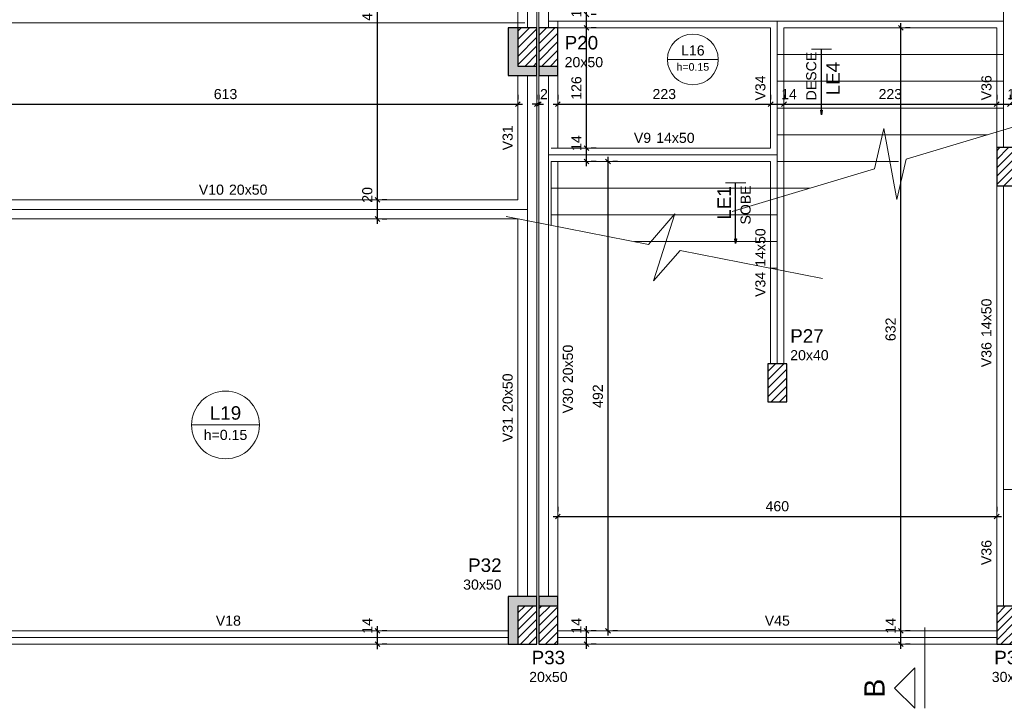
# Model space of a CAD drawing. Header units: millimetres. Extents: x 10 to 1250, y -62 to 528.
# Tile 110 of 193: x 113 to 134, y 161 to 175. Entities that reach past the tile are written whole.
import ezdxf

# ---------------------------------------------------------------- set-up
doc = ezdxf.new("R2010")
doc.units = ezdxf.units.MM
doc.header["$LTSCALE"] = 0.05
doc.linetypes.add('DOT', pattern=[6.35, 0, -6.35])
for name, color, linetype, lineweight in [('FO-Cargas de parede', 15, 'Continuous', 5), ('FO-Cortes', 9, 'Continuous', 5), ('FO-Cotas', 5, 'Continuous', 5), ('FO-Eixos', 5, 'Continuous', 5), ('FO-Hachura pilar que morre', 106, 'Continuous', 5), ('FO-Hachura pilar que passa', 19, 'Continuous', 5), ('FO-Hachuras das lajes', 1, 'Continuous', 20), ('FO-Pilares', 4, 'Continuous', 30), ('FO-Textos das lajes', 3, 'Continuous', 20), ('FO-Textos das vigas', 7, 'Continuous', 5), ('FO-Textos dos pilares', 7, 'Continuous', 5), ('FO-Vigas', 7, 'Continuous', 5)]:
    doc.layers.add(name, color=color, linetype=linetype, lineweight=lineweight)
doc.styles.add('Arial', font='arial.ttf')
doc.styles.get("Standard").update_dxf_attribs({"font": 'arial.ttf'})
doc.dimstyles.get("Standard").update_dxf_attribs({"dimtxt": 0.18, "dimasz": 0.18, "dimexe": 0.18, "dimexo": 0.0625, "dimgap": 0.1, "dimtad": 1, "dimzin": 0, "dimdsep": 46, "dimtxsty": 'Standard', "dimblk": 'OBLIQUE', "dimcen": 0.1, "dimadec": 0, "dimazin": 0, "dimtfac": 1, "dimtofl": 0, "dimtmove": 0, "dimatfit": 3, "dimldrblk": 'OBLIQUE', "dimfxl": 1, "dimtolj": 1, "dimtzin": 0, "dimarcsym": 1})
doc.dimstyles.new('UM_50.000000', dxfattribs={"dimtxt": 0.18, "dimasz": 0.1, "dimexe": 0.1, "dimexo": 0.2, "dimgap": 0.1, "dimtad": 1, "dimdec": 1, "dimlfac": 50, "dimzin": 0, "dimdsep": 46, "dimtxsty": 'Standard', "dimblk": 'OBLIQUE', "dimcen": 0.09, "dimdle": 0.1, "dimadec": 1, "dimazin": 2, "dimtfac": 1, "dimtdec": 1, "dimtofl": 0, "dimtmove": 0, "dimatfit": 3, "dimldrblk": 'OBLIQUE', "dimfxl": 1, "dimtolj": 1, "dimarcsym": 1})
pattern_1 = [(45, (51.72355, 266.28175), (-0.08838835, 0.08838835), [])]

# ---------------------------------------------------------------- blocks, each defined once
blk = doc.blocks.new('_Oblique')
at = {"color": 0, "linetype": 'ByBlock', "lineweight": -2}
blk.add_line((-0.5, -0.5), (0.5, 0.5), dxfattribs=at)
blk = doc.blocks.new('*D364')
at = {"layer": 'Defpoints', "color": 0, "transparency": 16777216}
for p in [(124.317, 164.697), (133.517, 164.697), (133.517, 164.697)]:
    blk.add_point(p, dxfattribs=at)
at = {"layer": 'FO-Cotas', "color": 0, "lineweight": -2, "transparency": 16777216}
for p, q in [((124.317, 164.897), (124.317, 164.797)), ((133.517, 164.897), (133.517, 164.797)), ((124.217, 164.697), (133.617, 164.697))]:
    blk.add_line(p, q, dxfattribs=at)
at = {"layer": 'FO-Cotas', "color": 0, "lineweight": -2, "transparency": 16777216, "xscale": 0.1, "yscale": 0.1, "zscale": 0.1, "rotation": 180}
blk.add_blockref('_Oblique', (124.317, 164.697), dxfattribs=at)
at = {"layer": 'FO-Cotas', "color": 0, "lineweight": -2, "transparency": 16777216, "xscale": 0.1, "yscale": 0.1, "zscale": 0.1}
blk.add_blockref('_Oblique', (133.517, 164.697), dxfattribs=at)
at = {"layer": 'FO-Cotas', "transparency": 16777216, "insert": (128.917, 164.909), "char_height": 0.2118, "attachment_point": 5, "rotation": 0.0057, "style": 'Arial'}
blk.add_mtext('\\A1;460', dxfattribs=at)
blk = doc.blocks.new('*D382')
at = {"layer": 'Defpoints', "color": 0, "transparency": 16777216}
for p in [(111.217, 173.337), (123.477, 173.337), (123.477, 173.337)]:
    blk.add_point(p, dxfattribs=at)
at = {"layer": 'FO-Cotas', "color": 0, "lineweight": -2, "transparency": 16777216}
for p, q in [((111.217, 173.537), (111.217, 173.437)), ((123.477, 173.537), (123.477, 173.437)), ((111.117, 173.337), (123.577, 173.337))]:
    blk.add_line(p, q, dxfattribs=at)
at = {"layer": 'FO-Cotas', "color": 0, "lineweight": -2, "transparency": 16777216, "xscale": 0.1, "yscale": 0.1, "zscale": 0.1, "rotation": 180}
blk.add_blockref('_Oblique', (111.217, 173.337), dxfattribs=at)
at = {"layer": 'FO-Cotas', "color": 0, "lineweight": -2, "transparency": 16777216, "xscale": 0.1, "yscale": 0.1, "zscale": 0.1}
blk.add_blockref('_Oblique', (123.477, 173.337), dxfattribs=at)
at = {"layer": 'FO-Cotas', "transparency": 16777216, "insert": (117.347, 173.549), "char_height": 0.2118, "attachment_point": 5, "rotation": 0.0057, "style": 'Arial'}
blk.add_mtext('\\A1;613', dxfattribs=at)
blk = doc.blocks.new('*D383')
at = {"layer": 'Defpoints', "color": 0, "transparency": 16777216}
for p in [(123.877, 173.337), (123.917, 173.337), (123.917, 173.337)]:
    blk.add_point(p, dxfattribs=at)
at = {"layer": 'FO-Cotas', "color": 0, "lineweight": -2, "transparency": 16777216}
for p, q in [((123.877, 173.537), (123.877, 173.437)), ((123.917, 173.537), (123.917, 173.437)), ((123.877, 173.337), (123.777, 173.337)), ((123.917, 173.337), (124.017, 173.337))]:
    blk.add_line(p, q, dxfattribs=at)
at = {"layer": 'FO-Cotas', "color": 0, "lineweight": -2, "transparency": 16777216, "xscale": 0.1, "yscale": 0.1, "zscale": 0.1}
blk.add_blockref('_Oblique', (123.877, 173.337), dxfattribs=at)
at = {"layer": 'FO-Cotas', "color": 0, "lineweight": -2, "transparency": 16777216, "xscale": 0.1, "yscale": 0.1, "zscale": 0.1, "rotation": 180}
blk.add_blockref('_Oblique', (123.917, 173.337), dxfattribs=at)
at = {"layer": 'FO-Cotas', "transparency": 16777216, "insert": (124.023, 173.549), "char_height": 0.2118, "attachment_point": 5, "rotation": 0.0057, "style": 'Arial'}
blk.add_mtext('\\A1;2', dxfattribs=at)
blk = doc.blocks.new('*D384')
at = {"layer": 'Defpoints', "color": 0, "transparency": 16777216}
for p in [(124.317, 173.337), (128.777, 173.337), (128.777, 173.337)]:
    blk.add_point(p, dxfattribs=at)
at = {"layer": 'FO-Cotas', "color": 0, "lineweight": -2, "transparency": 16777216}
for p, q in [((124.317, 173.537), (124.317, 173.437)), ((128.777, 173.537), (128.777, 173.437)), ((124.217, 173.337), (128.877, 173.337))]:
    blk.add_line(p, q, dxfattribs=at)
at = {"layer": 'FO-Cotas', "color": 0, "lineweight": -2, "transparency": 16777216, "xscale": 0.1, "yscale": 0.1, "zscale": 0.1, "rotation": 180}
blk.add_blockref('_Oblique', (124.317, 173.337), dxfattribs=at)
at = {"layer": 'FO-Cotas', "color": 0, "lineweight": -2, "transparency": 16777216, "xscale": 0.1, "yscale": 0.1, "zscale": 0.1}
blk.add_blockref('_Oblique', (128.777, 173.337), dxfattribs=at)
at = {"layer": 'FO-Cotas', "transparency": 16777216, "insert": (126.547, 173.549), "char_height": 0.2118, "attachment_point": 5, "rotation": 0.0057, "style": 'Arial'}
blk.add_mtext('\\A1;223', dxfattribs=at)
blk = doc.blocks.new('*D385')
at = {"layer": 'Defpoints', "color": 0, "transparency": 16777216}
for p in [(128.777, 173.337), (129.057, 173.337), (129.057, 173.337)]:
    blk.add_point(p, dxfattribs=at)
at = {"layer": 'FO-Cotas', "color": 0, "lineweight": -2, "transparency": 16777216}
for p, q in [((128.777, 173.537), (128.777, 173.437)), ((129.057, 173.537), (129.057, 173.437)), ((128.677, 173.337), (129.157, 173.337))]:
    blk.add_line(p, q, dxfattribs=at)
at = {"layer": 'FO-Cotas', "color": 0, "lineweight": -2, "transparency": 16777216, "xscale": 0.1, "yscale": 0.1, "zscale": 0.1, "rotation": 180}
blk.add_blockref('_Oblique', (128.777, 173.337), dxfattribs=at)
at = {"layer": 'FO-Cotas', "color": 0, "lineweight": -2, "transparency": 16777216, "xscale": 0.1, "yscale": 0.1, "zscale": 0.1}
blk.add_blockref('_Oblique', (129.057, 173.337), dxfattribs=at)
at = {"layer": 'FO-Cotas', "transparency": 16777216, "insert": (129.163, 173.549), "char_height": 0.2118, "attachment_point": 5, "rotation": 0.0057, "style": 'Arial'}
blk.add_mtext('\\A1;14', dxfattribs=at)
blk = doc.blocks.new('*D386')
at = {"layer": 'Defpoints', "color": 0, "transparency": 16777216}
for p in [(129.057, 173.337), (133.517, 173.337), (133.517, 173.337)]:
    blk.add_point(p, dxfattribs=at)
at = {"layer": 'FO-Cotas', "color": 0, "lineweight": -2, "transparency": 16777216}
for p, q in [((129.057, 173.537), (129.057, 173.437)), ((133.517, 173.537), (133.517, 173.437)), ((128.957, 173.337), (133.617, 173.337))]:
    blk.add_line(p, q, dxfattribs=at)
at = {"layer": 'FO-Cotas', "color": 0, "lineweight": -2, "transparency": 16777216, "xscale": 0.1, "yscale": 0.1, "zscale": 0.1, "rotation": 180}
blk.add_blockref('_Oblique', (129.057, 173.337), dxfattribs=at)
at = {"layer": 'FO-Cotas', "color": 0, "lineweight": -2, "transparency": 16777216, "xscale": 0.1, "yscale": 0.1, "zscale": 0.1}
blk.add_blockref('_Oblique', (133.517, 173.337), dxfattribs=at)
at = {"layer": 'FO-Cotas', "transparency": 16777216, "insert": (131.287, 173.549), "char_height": 0.2118, "attachment_point": 5, "rotation": 0.0057, "style": 'Arial'}
blk.add_mtext('\\A1;223', dxfattribs=at)
blk = doc.blocks.new('*D387')
at = {"layer": 'Defpoints', "color": 0, "transparency": 16777216}
for p in [(133.517, 173.337), (133.797, 173.337), (133.797, 173.337)]:
    blk.add_point(p, dxfattribs=at)
at = {"layer": 'FO-Cotas', "color": 0, "lineweight": -2, "transparency": 16777216}
for p, q in [((133.517, 173.537), (133.517, 173.437)), ((133.797, 173.537), (133.797, 173.437)), ((133.417, 173.337), (133.897, 173.337))]:
    blk.add_line(p, q, dxfattribs=at)
at = {"layer": 'FO-Cotas', "color": 0, "lineweight": -2, "transparency": 16777216, "xscale": 0.1, "yscale": 0.1, "zscale": 0.1, "rotation": 180}
blk.add_blockref('_Oblique', (133.517, 173.337), dxfattribs=at)
at = {"layer": 'FO-Cotas', "color": 0, "lineweight": -2, "transparency": 16777216, "xscale": 0.1, "yscale": 0.1, "zscale": 0.1}
blk.add_blockref('_Oblique', (133.797, 173.337), dxfattribs=at)
at = {"layer": 'FO-Cotas', "transparency": 16777216, "insert": (133.903, 173.549), "char_height": 0.2118, "attachment_point": 5, "rotation": 0.0057, "style": 'Arial'}
blk.add_mtext('\\A1;14', dxfattribs=at)
blk = doc.blocks.new('*D346')
at = {"layer": 'Defpoints', "color": 0, "transparency": 16777216}
for p in [(120.532, 162.297), (120.532, 162.297), (120.532, 162.017)]:
    blk.add_point(p, dxfattribs=at)
at = {"layer": 'FO-Cotas', "color": 0, "lineweight": -2, "transparency": 16777216}
for p, q in [((120.532, 161.917), (120.532, 162.397)), ((120.732, 162.297), (120.632, 162.297)), ((120.732, 162.017), (120.632, 162.017))]:
    blk.add_line(p, q, dxfattribs=at)
at = {"layer": 'FO-Cotas', "color": 0, "lineweight": -2, "transparency": 16777216, "xscale": 0.1, "yscale": 0.1, "zscale": 0.1}
for p, rotation in [((120.532, 162.297), 90), ((120.532, 162.017), 270)]:
    blk.add_blockref('_Oblique', p, dxfattribs=dict(at, rotation=rotation))
at = {"layer": 'FO-Cotas', "transparency": 16777216, "insert": (120.32, 162.403), "char_height": 0.2118, "attachment_point": 5, "rotation": 90, "style": 'Arial'}
blk.add_mtext('\\A1;14', dxfattribs=at)
blk = doc.blocks.new('*D347')
at = {"layer": 'Defpoints', "color": 0, "transparency": 16777216}
for p in [(120.532, 171.331), (120.532, 171.331), (120.532, 170.931)]:
    blk.add_point(p, dxfattribs=at)
at = {"layer": 'FO-Cotas', "color": 0, "lineweight": -2, "transparency": 16777216}
for p, q in [((120.532, 170.831), (120.532, 171.431)), ((120.732, 171.331), (120.632, 171.331)), ((120.732, 170.931), (120.632, 170.931))]:
    blk.add_line(p, q, dxfattribs=at)
at = {"layer": 'FO-Cotas', "color": 0, "lineweight": -2, "transparency": 16777216, "xscale": 0.1, "yscale": 0.1, "zscale": 0.1}
for p, rotation in [((120.532, 171.331), 90), ((120.532, 170.931), 270)]:
    blk.add_blockref('_Oblique', p, dxfattribs=dict(at, rotation=rotation))
at = {"layer": 'FO-Cotas', "transparency": 16777216, "insert": (120.32, 171.437), "char_height": 0.2118, "attachment_point": 5, "rotation": 90, "style": 'Arial'}
blk.add_mtext('\\A1;20', dxfattribs=at)
blk = doc.blocks.new('*D348')
at = {"layer": 'Defpoints', "color": 0, "transparency": 16777216}
for p in [(120.532, 179.581), (120.532, 179.581), (120.532, 171.331)]:
    blk.add_point(p, dxfattribs=at)
at = {"layer": 'FO-Cotas', "color": 0, "lineweight": -2, "transparency": 16777216}
for p, q in [((120.532, 171.231), (120.532, 179.681)), ((120.732, 179.581), (120.632, 179.581)), ((120.732, 171.331), (120.632, 171.331))]:
    blk.add_line(p, q, dxfattribs=at)
at = {"layer": 'FO-Cotas', "color": 0, "lineweight": -2, "transparency": 16777216, "xscale": 0.1, "yscale": 0.1, "zscale": 0.1}
for p, rotation in [((120.532, 179.581), 90), ((120.532, 171.331), 270)]:
    blk.add_blockref('_Oblique', p, dxfattribs=dict(at, rotation=rotation))
at = {"layer": 'FO-Cotas', "transparency": 16777216, "insert": (120.32, 175.456), "char_height": 0.2118, "attachment_point": 5, "rotation": 90, "style": 'Arial'}
blk.add_mtext('\\A1;412.5', dxfattribs=at)
blk = doc.blocks.new('*D349')
at = {"layer": 'Defpoints', "color": 0, "transparency": 16777216}
for p in [(124.917, 162.298), (124.917, 162.298), (124.917, 162.018)]:
    blk.add_point(p, dxfattribs=at)
at = {"layer": 'FO-Cotas', "color": 0, "lineweight": -2, "transparency": 16777216}
for p, q in [((124.917, 161.918), (124.917, 162.398)), ((125.117, 162.298), (125.017, 162.298)), ((125.117, 162.018), (125.017, 162.018))]:
    blk.add_line(p, q, dxfattribs=at)
at = {"layer": 'FO-Cotas', "color": 0, "lineweight": -2, "transparency": 16777216, "xscale": 0.1, "yscale": 0.1, "zscale": 0.1}
for p, rotation in [((124.917, 162.298), 90), ((124.917, 162.018), 270)]:
    blk.add_blockref('_Oblique', p, dxfattribs=dict(at, rotation=rotation))
at = {"layer": 'FO-Cotas', "transparency": 16777216, "insert": (124.705, 162.404), "char_height": 0.2118, "attachment_point": 5, "rotation": 90, "style": 'Arial'}
blk.add_mtext('\\A1;14', dxfattribs=at)
blk = doc.blocks.new('*D350')
at = {"layer": 'Defpoints', "color": 0, "transparency": 16777216}
for p in [(125.367, 172.137), (125.367, 172.137), (125.367, 162.298)]:
    blk.add_point(p, dxfattribs=at)
at = {"layer": 'FO-Cotas', "color": 0, "lineweight": -2, "transparency": 16777216}
for p, q in [((125.367, 162.198), (125.367, 172.237)), ((125.567, 172.137), (125.467, 172.137)), ((125.567, 162.298), (125.467, 162.298))]:
    blk.add_line(p, q, dxfattribs=at)
at = {"layer": 'FO-Cotas', "color": 0, "lineweight": -2, "transparency": 16777216, "xscale": 0.1, "yscale": 0.1, "zscale": 0.1}
for p, rotation in [((125.367, 172.137), 90), ((125.367, 162.298), 270)]:
    blk.add_blockref('_Oblique', p, dxfattribs=dict(at, rotation=rotation))
at = {"layer": 'FO-Cotas', "transparency": 16777216, "insert": (125.155, 167.218), "char_height": 0.2118, "attachment_point": 5, "rotation": 90, "style": 'Arial'}
blk.add_mtext('\\A1;492', dxfattribs=at)
blk = doc.blocks.new('*D351')
at = {"layer": 'Defpoints', "color": 0, "transparency": 16777216}
for p in [(124.917, 172.417), (124.917, 172.417), (124.917, 172.137)]:
    blk.add_point(p, dxfattribs=at)
at = {"layer": 'FO-Cotas', "color": 0, "lineweight": -2, "transparency": 16777216}
for p, q in [((124.917, 172.037), (124.917, 172.517)), ((125.117, 172.417), (125.017, 172.417)), ((125.117, 172.137), (125.017, 172.137))]:
    blk.add_line(p, q, dxfattribs=at)
at = {"layer": 'FO-Cotas', "color": 0, "lineweight": -2, "transparency": 16777216, "xscale": 0.1, "yscale": 0.1, "zscale": 0.1}
for p, rotation in [((124.917, 172.417), 90), ((124.917, 172.137), 270)]:
    blk.add_blockref('_Oblique', p, dxfattribs=dict(at, rotation=rotation))
at = {"layer": 'FO-Cotas', "transparency": 16777216, "insert": (124.705, 172.523), "char_height": 0.2118, "attachment_point": 5, "rotation": 90, "style": 'Arial'}
blk.add_mtext('\\A1;14', dxfattribs=at)
blk = doc.blocks.new('*D352')
at = {"layer": 'Defpoints', "color": 0, "transparency": 16777216}
for p in [(124.917, 174.937), (124.917, 174.937), (124.917, 172.417)]:
    blk.add_point(p, dxfattribs=at)
at = {"layer": 'FO-Cotas', "color": 0, "lineweight": -2, "transparency": 16777216}
for p, q in [((124.917, 172.317), (124.917, 175.037)), ((125.117, 174.937), (125.017, 174.937)), ((125.117, 172.417), (125.017, 172.417))]:
    blk.add_line(p, q, dxfattribs=at)
at = {"layer": 'FO-Cotas', "color": 0, "lineweight": -2, "transparency": 16777216, "xscale": 0.1, "yscale": 0.1, "zscale": 0.1}
for p, rotation in [((124.917, 174.937), 90), ((124.917, 172.417), 270)]:
    blk.add_blockref('_Oblique', p, dxfattribs=dict(at, rotation=rotation))
at = {"layer": 'FO-Cotas', "transparency": 16777216, "insert": (124.705, 173.677), "char_height": 0.2118, "attachment_point": 5, "rotation": 90, "style": 'Arial'}
blk.add_mtext('\\A1;126', dxfattribs=at)
blk = doc.blocks.new('*D353')
at = {"layer": 'Defpoints', "color": 0, "transparency": 16777216}
for p in [(124.917, 175.217), (124.917, 175.217), (124.917, 174.937)]:
    blk.add_point(p, dxfattribs=at)
at = {"layer": 'FO-Cotas', "color": 0, "lineweight": -2, "transparency": 16777216}
for p, q in [((124.917, 174.837), (124.917, 175.317)), ((125.117, 175.217), (125.017, 175.217)), ((125.117, 174.937), (125.017, 174.937))]:
    blk.add_line(p, q, dxfattribs=at)
at = {"layer": 'FO-Cotas', "color": 0, "lineweight": -2, "transparency": 16777216, "xscale": 0.1, "yscale": 0.1, "zscale": 0.1}
for p, rotation in [((124.917, 175.217), 90), ((124.917, 174.937), 270)]:
    blk.add_blockref('_Oblique', p, dxfattribs=dict(at, rotation=rotation))
at = {"layer": 'FO-Cotas', "transparency": 16777216, "insert": (124.705, 175.323), "char_height": 0.2118, "attachment_point": 5, "rotation": 90, "style": 'Arial'}
blk.add_mtext('\\A1;14', dxfattribs=at)
blk = doc.blocks.new('*D354')
at = {"layer": 'Defpoints', "color": 0, "transparency": 16777216}
for p in [(131.505, 162.298), (131.505, 162.298), (131.505, 162.018)]:
    blk.add_point(p, dxfattribs=at)
at = {"layer": 'FO-Cotas', "color": 0, "lineweight": -2, "transparency": 16777216}
for p, q in [((131.505, 161.918), (131.505, 162.398)), ((131.705, 162.298), (131.605, 162.298)), ((131.705, 162.018), (131.605, 162.018))]:
    blk.add_line(p, q, dxfattribs=at)
at = {"layer": 'FO-Cotas', "color": 0, "lineweight": -2, "transparency": 16777216, "xscale": 0.1, "yscale": 0.1, "zscale": 0.1}
for p, rotation in [((131.505, 162.298), 90), ((131.505, 162.018), 270)]:
    blk.add_blockref('_Oblique', p, dxfattribs=dict(at, rotation=rotation))
at = {"layer": 'FO-Cotas', "transparency": 16777216, "insert": (131.293, 162.404), "char_height": 0.2118, "attachment_point": 5, "rotation": 90, "style": 'Arial'}
blk.add_mtext('\\A1;14', dxfattribs=at)
blk = doc.blocks.new('*D355')
at = {"layer": 'Defpoints', "color": 0, "transparency": 16777216}
for p in [(131.505, 174.937), (131.505, 174.937), (131.505, 162.298)]:
    blk.add_point(p, dxfattribs=at)
at = {"layer": 'FO-Cotas', "color": 0, "lineweight": -2, "transparency": 16777216}
for p, q in [((131.505, 162.198), (131.505, 175.037)), ((131.705, 174.937), (131.605, 174.937)), ((131.705, 162.298), (131.605, 162.298))]:
    blk.add_line(p, q, dxfattribs=at)
at = {"layer": 'FO-Cotas', "color": 0, "lineweight": -2, "transparency": 16777216, "xscale": 0.1, "yscale": 0.1, "zscale": 0.1}
for p, rotation in [((131.505, 174.937), 90), ((131.505, 162.298), 270)]:
    blk.add_blockref('_Oblique', p, dxfattribs=dict(at, rotation=rotation))
at = {"layer": 'FO-Cotas', "transparency": 16777216, "insert": (131.293, 168.618), "char_height": 0.2118, "attachment_point": 5, "rotation": 90, "style": 'Arial'}
blk.add_mtext('\\A1;632', dxfattribs=at)

msp = doc.modelspace()

# ---------------------------------------------------------------- hatches: boundary and pattern name
at = {"layer": 'FO-Hachura pilar que morre', "linetype": 'Continuous'}
h = msp.add_hatch(color=256, dxfattribs=at)
h.paths.add_polyline_path([(123.2766, 173.9374), (123.5766, 173.9374), (123.8766, 173.9374), (123.8766, 174.4374), (123.8766, 174.9374), (123.5766, 174.9374), (123.2766, 174.9374), (123.2766, 174.4374)])
h.paths.add_polyline_path([(123.4766, 174.1374), (123.6766, 174.1374), (123.8766, 174.1374), (123.8766, 174.5374), (123.8766, 174.9374), (123.6766, 174.9374), (123.4766, 174.9374), (123.4766, 174.5374)], flags=0)
h = msp.add_hatch(color=256, dxfattribs=at)
h.paths.add_polyline_path([(124.3166, 174.9374), (124.1166, 174.9374), (123.9166, 174.9374), (123.9166, 174.4374), (123.9166, 173.9374), (124.1166, 173.9374), (124.3166, 173.9374), (124.3166, 174.4374)])
h.paths.add_polyline_path([(124.3166, 174.9374), (124.1166, 174.9374), (123.9166, 174.9374), (123.9166, 174.5374), (123.9166, 174.1374), (124.1166, 174.1374), (124.3166, 174.1374), (124.3166, 174.5374)], flags=0)
for points in [[(123.4766, 162.8174), (123.8764, 162.8174), (123.8764, 163.0174), (123.2766, 163.0174), (123.2766, 162.0176), (123.4766, 162.0176), (123.4766, 162.8174)], [(124.3164, 163.0174), (123.9166, 163.0174), (123.9166, 162.8174), (124.3164, 162.8174), (124.3164, 163.0174)]]:
    msp.add_hatch(color=256, dxfattribs=at).paths.add_polyline_path(points)
at = {"layer": 'FO-Hachura pilar que passa', "linetype": 'Continuous'}
h = msp.add_hatch(dxfattribs=at)
h.set_pattern_fill('ANSI31', color=256, style=0)
h.set_pattern_definition(pattern_1)
h.paths.add_polyline_path([(123.4766, 174.1374), (123.6766, 174.1374), (123.8766, 174.1374), (123.8766, 174.5374), (123.8766, 174.9374), (123.6766, 174.9374), (123.4766, 174.9374), (123.4766, 174.5374)])
h = msp.add_hatch(dxfattribs=at)
h.set_pattern_fill('ANSI31', color=256, style=0)
h.set_pattern_definition(pattern_1)
h.paths.add_polyline_path([(124.3166, 174.9374), (124.1166, 174.9374), (123.9166, 174.9374), (123.9166, 174.5374), (123.9166, 174.1374), (124.1166, 174.1374), (124.3166, 174.1374), (124.3166, 174.5374)])
h = msp.add_hatch(dxfattribs=at)
h.set_pattern_fill('ANSI31', color=256, style=0)
h.set_pattern_definition(pattern_1)
h.paths.add_polyline_path([(133.9164, 172.4272), (133.5166, 172.4272), (133.5166, 171.6274), (133.9164, 171.6274), (133.9164, 172.4272)])
h = msp.add_hatch(dxfattribs=at)
h.set_pattern_fill('ANSI31', color=256, style=0)
h.set_pattern_definition(pattern_1)
h.paths.add_polyline_path([(129.1166, 167.8974), (128.9166, 167.8974), (128.7166, 167.8974), (128.7166, 167.4974), (128.7166, 167.0974), (128.9166, 167.0974), (129.1166, 167.0974), (129.1166, 167.4974)])
h = msp.add_hatch(dxfattribs=at)
h.set_pattern_fill('ANSI31', color=256, style=0)
h.set_pattern_definition(pattern_1)
h.paths.add_polyline_path([(123.8764, 162.8174), (123.4766, 162.8174), (123.4766, 162.0176), (123.8764, 162.0176), (123.8764, 162.8174)])
h = msp.add_hatch(dxfattribs=at)
h.set_pattern_fill('ANSI31', color=256, style=0)
h.set_pattern_definition(pattern_1)
h.paths.add_polyline_path([(124.3164, 162.8174), (123.9166, 162.8174), (123.9166, 162.0176), (124.3164, 162.0176), (124.3164, 162.8174)])
h = msp.add_hatch(dxfattribs=at)
h.set_pattern_fill('ANSI31', color=256, style=0)
h.set_pattern_definition(pattern_1)
h.paths.add_polyline_path([(133.9164, 162.8174), (133.5166, 162.8174), (133.5166, 162.0176), (133.9164, 162.0176), (133.9164, 162.8174)])

# ---------------------------------------------------------------- linework, layer by layer
at = {"layer": 'FO-Cargas de parede'}
msp.add_line((91.0856, 175.0414), (123.6256, 175.0414), dxfattribs=at)
at = {"layer": 'FO-Cortes', "linetype": 'Continuous'}
for p, q in [((131.6184, 172.1846), (134.6046, 173.0824)), ((130.9548, 171.9851), (131.1536, 172.8282)), ((131.1536, 172.8282), (131.4196, 171.3416)), ((127.9686, 171.0874), (130.9548, 171.9851)), ((131.4196, 171.3416), (131.6184, 172.1846)), ((123.2286, 170.9824), (126.2148, 170.3996)), ((123.2286, 170.9824), (126.2148, 170.3996)), ((126.2148, 170.3996), (126.7697, 171.037)), ((126.2148, 170.3996), (126.7697, 171.037)), ((126.7697, 171.037), (126.3235, 169.6327)), ((126.7697, 171.037), (126.3235, 169.6327)), ((126.3235, 169.6327), (126.8784, 170.2701)), ((126.3235, 169.6327), (126.8784, 170.2701)), ((126.8784, 170.2701), (129.8646, 169.6874)), ((126.8784, 170.2701), (129.8646, 169.6874))]:
    msp.add_line(p, q, dxfattribs=at)
at = {"layer": 'FO-Cortes'}
msp.add_line((132.013, 160.6745), (132.013, 162.3689), dxfattribs=at)
at = {"layer": 'FO-Cortes', "linetype": 'Continuous'}
msp.add_lwpolyline([(131.8012, 160.6745), (131.8012, 161.5217), (131.3776, 161.0981), (131.8012, 160.6745)], close=True, dxfattribs=at)
at = {"layer": 'FO-Eixos'}
for p, q in [((123.6766, 174.9374), (123.6766, 179.7814)), ((133.6566, 175.0774), (133.6566, 179.7814)), ((124.1166, 175.0774), (124.1166, 179.3614)), ((124.1166, 175.0774), (128.9166, 175.0774)), ((124.1166, 174.9374), (124.1166, 175.0774)), ((128.9166, 175.0774), (133.6566, 175.0774)), ((128.9166, 172.2774), (128.9166, 175.0774)), ((133.6566, 172.4274), (133.6566, 175.0774)), ((123.6766, 171.1314), (123.6766, 173.9374)), ((124.1166, 172.2774), (124.1166, 173.9374)), ((124.1166, 163.0174), (124.1166, 172.2774)), ((124.1166, 172.2774), (124.1766, 172.2774)), ((124.1766, 172.2774), (128.9166, 172.2774)), ((128.9166, 167.8974), (128.9166, 172.2774)), ((133.6566, 165.2614), (133.6566, 171.6274)), ((111.5366, 171.1314), (123.6766, 171.1314)), ((123.6766, 163.0174), (123.6766, 171.1314)), ((133.6566, 162.8174), (133.6566, 165.2614)), ((133.6566, 165.2614), (138.3366, 165.2614)), ((111.5366, 162.1574), (123.2766, 162.1574)), ((124.3166, 162.1574), (133.5166, 162.158))]:
    msp.add_line(p, q, dxfattribs=at)
at = {"layer": 'FO-Hachuras das lajes', "linetype": 'Continuous'}
for p, q in [((128.9166, 174.9374), (128.9166, 171.3724)), ((133.6566, 174.9374), (133.6566, 172.7974)), ((128.9166, 174.3774), (133.6566, 174.3774)), ((128.9166, 173.8174), (133.6566, 173.8174)), ((128.9166, 173.2574), (133.6566, 173.2574)), ((128.9166, 172.6974), (133.324, 172.6974)), ((124.1766, 172.1374), (124.1766, 170.7974)), ((124.1766, 172.1374), (124.1766, 170.7974)), ((128.9166, 172.1374), (128.9166, 169.8724)), ((128.9166, 172.1374), (128.9166, 169.8724)), ((128.9166, 172.1374), (131.4612, 172.1374)), ((128.9166, 171.5774), (124.1766, 171.5774)), ((128.9166, 171.5774), (124.1766, 171.5774)), ((128.9166, 171.5774), (129.5985, 171.5774)), ((128.9166, 171.0174), (124.1766, 171.0174)), ((128.9166, 171.0174), (124.1766, 171.0174)), ((128.9166, 170.4574), (125.9189, 170.4574)), ((128.9166, 170.4574), (125.9189, 170.4574)), ((128.9166, 169.8974), (128.7885, 169.8974)), ((128.9166, 169.8974), (128.7885, 169.8974))]:
    msp.add_line(p, q, dxfattribs=at)
at = {"layer": 'FO-Pilares'}
for p, q in [((123.4766, 174.9374), (123.4766, 174.1374)), ((123.4766, 174.1374), (123.8766, 174.1374)), ((123.9166, 174.1374), (124.3166, 174.1374)), ((123.8766, 162.8174), (123.4766, 162.8174)), ((123.4766, 162.8174), (123.4766, 162.0174)), ((124.3166, 162.8174), (123.9166, 162.8174))]:
    msp.add_line(p, q, dxfattribs=at)
for points in [[(123.2766, 173.9374), (123.5766, 173.9374), (123.8766, 173.9374), (123.8766, 174.4374), (123.8766, 174.9374), (123.5766, 174.9374), (123.2766, 174.9374), (123.2766, 174.4374), (123.2766, 173.9374)], [(124.3166, 174.9374), (124.1166, 174.9374), (123.9166, 174.9374), (123.9166, 174.4374), (123.9166, 173.9374), (124.1166, 173.9374), (124.3166, 173.9374), (124.3166, 174.4374), (124.3166, 174.9374)], [(134.1164, 172.4272), (133.5166, 172.4272), (133.5166, 171.6274), (134.1164, 171.6274), (134.1164, 172.4272)], [(129.1166, 167.8974), (128.9166, 167.8974), (128.7166, 167.8974), (128.7166, 167.4974), (128.7166, 167.0974), (128.9166, 167.0974), (129.1166, 167.0974), (129.1166, 167.4974), (129.1166, 167.8974)], [(123.2766, 163.0174), (123.2766, 162.0176), (123.8764, 162.0176), (123.8764, 163.0174), (123.2766, 163.0174)], [(123.9166, 163.0174), (123.9166, 162.0176), (124.3164, 162.0176), (124.3164, 163.0174), (123.9166, 163.0174)], [(134.1164, 162.8174), (133.5166, 162.8174), (133.5166, 162.0176), (134.1164, 162.0176), (134.1164, 162.8174)]]:
    msp.add_lwpolyline(points, close=True, dxfattribs=at)
at = {"layer": 'FO-Textos das lajes', "linetype": 'Continuous'}
for p, q in [((130.055, 174.4896), (129.6314, 174.4896)), ((130.055, 174.4896), (129.6314, 174.4896)), ((127.8311, 171.6896), (128.2547, 171.6896)), ((127.8311, 171.6896), (128.2547, 171.6896)), ((127.8311, 171.6896), (128.2547, 171.6896)), ((127.8311, 171.6896), (128.2547, 171.6896))]:
    msp.add_line(p, q, dxfattribs=at)
at = {"layer": 'FO-Textos das lajes'}
for p, q in [((126.6129, 174.2764), (127.6785, 174.2764)), ((116.6362, 166.6144), (118.057, 166.6144))]:
    msp.add_line(p, q, dxfattribs=at)
for centre, radius in [((127.1457, 174.2764), 0.5328), ((117.3466, 166.6144), 0.7104)]:
    msp.add_circle(centre, radius, dxfattribs=at)
at = {"layer": 'FO-Vigas'}
for p, q in [((123.4766, 174.9374), (123.4766, 179.5814)), ((123.8766, 174.9374), (123.8766, 179.5814)), ((123.9166, 175.0774), (123.9166, 179.5014)), ((123.9166, 174.9374), (123.9166, 175.0774)), ((124.3166, 174.9374), (124.3166, 175.0774)), ((124.3166, 174.9374), (128.7766, 174.9374)), ((128.7766, 172.4174), (128.7766, 174.9374)), ((129.0566, 174.9374), (133.5166, 174.9374)), ((129.0566, 172.2774), (129.0566, 174.9374)), ((133.5166, 172.4272), (133.5166, 174.9374)), ((123.4766, 171.3314), (123.4766, 173.9374)), ((123.8766, 171.1314), (123.8766, 173.9374)), ((123.9166, 172.2774), (123.9166, 173.9374)), ((124.3166, 172.4174), (124.3166, 173.9374)), ((124.3166, 172.4174), (124.1766, 172.4174)), ((124.1766, 172.4174), (128.7766, 172.4174)), ((123.9166, 163.0174), (123.9166, 172.2774)), ((129.0566, 167.8974), (129.0566, 172.2774)), ((124.3166, 172.1374), (124.1766, 172.1374)), ((124.1766, 172.1374), (128.7766, 172.1374)), ((124.3166, 163.0174), (124.3166, 172.1374)), ((128.7766, 167.8974), (128.7766, 172.1374)), ((133.5166, 165.2614), (133.5166, 171.6274)), ((111.5364, 171.3314), (123.4766, 171.3314)), ((123.8766, 163.0174), (123.8766, 171.1314)), ((111.5364, 170.9314), (123.4766, 170.9314)), ((123.4766, 163.0174), (123.4766, 170.9314)), ((133.5166, 162.8174), (133.5166, 165.2614)), ((111.5366, 162.2974), (123.2766, 162.2974)), ((124.3164, 162.2977), (133.5166, 162.2978)), ((111.5366, 162.0174), (123.2766, 162.0174)), ((124.3164, 162.0177), (133.5166, 162.018))]:
    msp.add_line(p, q, dxfattribs=at)

# ---------------------------------------------------------------- texts
at = {"layer": 'FO-Cortes', "linetype": 'DOT', "ltscale": 0.2, "insert": (131.1658, 161.0981), "char_height": 0.4236, "width": 1.351433, "attachment_point": 8, "rotation": 90, "line_spacing_factor": 0.798, "style": 'Arial'}
msp.add_mtext('B', dxfattribs=at)
at = {"layer": 'FO-Textos das lajes', "attachment_point": 8, "line_spacing_factor": 0.798, "style": 'Arial'}
for s, insert, char_height in [('L16', (127.1457, 174.3559), 0.2118), ('h=0.15', (127.1457, 174.0382), 0.15885), ('L19', (117.3466, 166.7203), 0.2824), ('h=0.15', (117.3466, 166.2967), 0.2118)]:
    msp.add_mtext(s, dxfattribs=dict(at, insert=insert, char_height=char_height))
at = {"layer": 'FO-Textos das lajes', "linetype": 'Continuous', "attachment_point": 9, "rotation": 90, "line_spacing_factor": 0.798, "style": 'Arial'}
for s, insert, char_height in [('DESCE', (129.7373, 174.4367), 0.2118), ('LE4', (130.2245, 174.2249), 0.2824), ('LE1', (127.9441, 171.619), 0.2824), ('LE1', (127.9441, 171.619), 0.2824), ('SOBE', (128.3606, 171.6367), 0.2118), ('SOBE', (128.3606, 171.6367), 0.2118)]:
    msp.add_mtext(s, dxfattribs=dict(at, insert=insert, char_height=char_height))
at = {"layer": 'FO-Textos das vigas', "linetype": 'Continuous', "char_height": 0.2118, "rotation": 90, "line_spacing_factor": 0.798, "style": 'Arial'}
for s, insert, attachment_point in [('V34', (128.6707, 173.6774), 8), ('V36', (133.4107, 173.6823), 8), ('V31', (123.3707, 172.6344), 8), ('14x50', (128.6707, 169.9301), 7), ('V34', (128.6707, 169.8242), 9), ('14x50', (133.4107, 168.4571), 7), ('V36', (133.4107, 168.3512), 9), ('20x50', (124.6343, 167.4901), 7), ('20x50', (123.3707, 166.8871), 7), ('V30', (124.6343, 167.3842), 9), ('V31', (123.3707, 166.7812), 9), ('V36', (133.4107, 163.9394), 8)]:
    msp.add_mtext(s, dxfattribs=dict(at, insert=insert, attachment_point=attachment_point))
at = {"layer": 'FO-Textos das vigas', "linetype": 'Continuous', "char_height": 0.2118, "line_spacing_factor": 0.798, "style": 'Arial'}
for s, insert, attachment_point in [('V9', (126.271, 172.5233), 9), ('14x50', (126.3769, 172.5233), 7), ('V10', (117.3133, 171.4373), 9), ('20x50', (117.4192, 171.4373), 7), ('V18', (117.4066, 162.4033), 8), ('V45', (128.9166, 162.4046), 8)]:
    msp.add_mtext(s, dxfattribs=dict(at, insert=insert, attachment_point=attachment_point))
at = {"layer": 'FO-Textos dos pilares', "linetype": 'Continuous', "line_spacing_factor": 0.798, "style": 'Arial'}
for s, insert, char_height, attachment_point in [('P20', (124.4578, 174.4815), 0.2824, 7), ('20x50', (124.4578, 174.1108), 0.2118, 7), ('P27', (129.1872, 168.3386), 0.2824, 7), ('20x40', (129.1872, 167.968), 0.2118, 7), ('P32', (123.1354, 163.5292), 0.2824, 9), ('30x50', (123.1354, 163.1586), 0.2118, 9), ('P33', (124.1166, 161.5938), 0.2824, 8), ('P34', (133.8166, 161.5938), 0.2824, 8), ('20x50', (124.1166, 161.2231), 0.2118, 8), ('30x40', (133.8166, 161.2231), 0.2118, 8)]:
    msp.add_mtext(s, dxfattribs=dict(at, insert=insert, char_height=char_height, attachment_point=attachment_point))

# ---------------------------------------------------------------- dimensions: what is measured, and where the dimension line sits
at = {"layer": 'FO-Cotas'}
for base, p1, p2, picture, middle in [((120.5321, 179.5814), (120.5321, 171.3314), (120.5321, 179.5814), '*D348', (120.3203, 175.4564)), ((124.9166, 175.2174), (124.9166, 174.9374), (124.9166, 175.2174), '*D353', (124.7048, 175.3233)), ((124.9166, 174.9374), (124.9166, 172.4174), (124.9166, 174.9374), '*D352', (124.7048, 173.6774)), ((131.5046, 174.9374), (131.5046, 162.2978), (131.5046, 174.9374), '*D355', (131.2928, 168.6176)), ((124.9166, 172.4174), (124.9166, 172.1374), (124.9166, 172.4174), '*D351', (124.7048, 172.5233)), ((125.3672, 172.1374), (125.3672, 162.2977), (125.3672, 172.1374), '*D350', (125.1554, 167.2175)), ((120.5321, 171.3314), (120.5321, 170.9314), (120.5321, 171.3314), '*D347', (120.3203, 171.4373)), ((120.5321, 162.2974), (120.5321, 162.0174), (120.5321, 162.2974), '*D346', (120.3203, 162.4033)), ((124.9166, 162.2977), (124.9166, 162.0177), (124.9166, 162.2977), '*D349', (124.7048, 162.4036)), ((131.5046, 162.2978), (131.5046, 162.0179), (131.5046, 162.2978), '*D354', (131.2928, 162.4037))]:
    dim = msp.add_linear_dim(base=base, p1=p1, p2=p2, angle=90, dimstyle='UM_50.000000', override={"dimtxt": 0.2118, "dimasz": 0.1, "dimexe": 0.1, "dimexo": 0.2, "dimtad": 1, "dimtih": 0, "dimtoh": 0, "dimdec": 1, "dimlfac": 50, "dimzin": 8, "dimtxsty": 'Arial', "dimblk": 'Oblique', "dimblk1": 'Oblique', "dimblk2": 'Oblique', "dimsah": 1, "dimdle": 0.1, "dimse1": 0, "dimse2": 0, "dimclrt": 256, "dimadec": 1, "dimazin": 3, "dimtmove": 2, "dimldrblk": 'Oblique'}, dxfattribs=at)
    dim.commit()
    dim.dimension.update_dxf_attribs({"geometry": picture, "text_midpoint": middle, "dimtype": 160, "text_rotation": 90})
for base, p1, p2, picture, middle in [((123.4766, 173.3374), (111.2166, 173.3374), (123.4766, 173.3374), '*D382', (117.3466, 173.5492)), ((123.9166, 173.3374), (123.8766, 173.3374), (123.9166, 173.3374), '*D383', (124.0225, 173.5492)), ((128.7766, 173.3374), (124.3166, 173.3374), (128.7766, 173.3374), '*D384', (126.5466, 173.5492)), ((129.0566, 173.3374), (128.7766, 173.3374), (129.0566, 173.3374), '*D385', (129.1625, 173.5492)), ((133.5166, 173.3374), (129.0566, 173.3374), (133.5166, 173.3374), '*D386', (131.2866, 173.5492)), ((133.7966, 173.3374), (133.5166, 173.3374), (133.7966, 173.3374), '*D387', (133.9025, 173.5492)), ((133.5166, 164.6974), (124.3166, 164.6974), (133.5166, 164.6974), '*D364', (128.9166, 164.9092))]:
    dim = msp.add_linear_dim(base=base, p1=p1, p2=p2, dimstyle='UM_50.000000', override={"dimtxt": 0.2118, "dimasz": 0.1, "dimexe": 0.1, "dimexo": 0.2, "dimtad": 1, "dimtih": 0, "dimtoh": 0, "dimdec": 1, "dimlfac": 50, "dimzin": 8, "dimtxsty": 'Arial', "dimblk": 'Oblique', "dimblk1": 'Oblique', "dimblk2": 'Oblique', "dimsah": 1, "dimdle": 0.1, "dimse1": 0, "dimse2": 0, "dimclrt": 256, "dimadec": 1, "dimazin": 3, "dimtmove": 2, "dimldrblk": 'Oblique'}, dxfattribs=at)
    dim.commit()
    dim.dimension.update_dxf_attribs({"geometry": picture, "text_midpoint": middle, "dimtype": 160, "text_rotation": 0.00573})

# ---------------------------------------------------------------- leaders
at = {"layer": 'FO-Textos das lajes', "linetype": 'Continuous'}
for points in [[(129.8432, 173.1129), (129.8432, 174.4896)], [(128.0429, 170.4188), (128.0429, 171.6896)], [(128.0429, 170.4188), (128.0429, 171.6896)]]:
    msp.add_leader(points, dimstyle='Standard', override={"dimasz": 0.1, "dimldrblk": 'Closed'}, dxfattribs=at)

doc.saveas('drawing.dxf')
